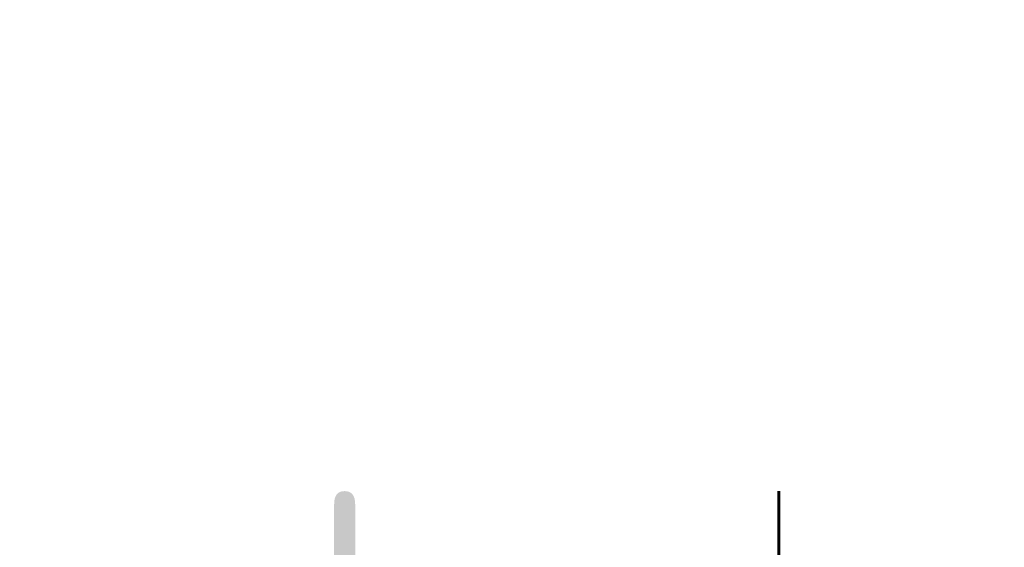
# Model space of a CAD drawing. Header units: millimetres. Extents: x 16720 to 74016, y 25810 to 81213.
# Tile 70 of 256: x 32396 to 32452, y 30970 to 31000. Entities that reach past the tile are written whole.
import ezdxf
from ezdxf import colors
from ezdxf.entities.mleader import LeaderData, LeaderLine
from ezdxf.math import Vec2, Vec3

# ---------------------------------------------------------------- set-up
doc = ezdxf.new("R2010")
doc.units = ezdxf.units.MM
doc.layers.add('_OPISY', color=110, linetype='Continuous', lineweight=9)
doc.styles.add('ROMANS', font='romans.shx', dxfattribs={"width": 0.8, "height": 17})

msp = doc.modelspace()

# ---------------------------------------------------------------- leaders
at = {"layer": '_OPISY'}
ml = msp.add_multileader_mtext('Standard', dxfattribs=at)
ml.set_content('{\\Fsimplex|c238;słupek stalowy do mocowania \\Pbramy przemysłowej }', color=256, style='ROMANS')
ml.set_leader_properties()
ml.build(insert=Vec2(0, 0))
ml.multileader.update_dxf_attribs({"dogleg_length": 4, "arrow_head_size": 6})
ctx = ml.context
ctx.base_point, ctx.char_height, ctx.arrow_head_size, ctx.landing_gap_size, ctx.plane_origin, ctx.plane_x_axis, ctx.plane_y_axis = Vec3(32371.045, 30964.19), 14, 6, 3, Vec3(32845.293, 30612.938), Vec3(1, 0, 0), Vec3(0, 1, 0)
ctx.text_align_type = 2
notes = []
notes.append((ctx, [(1, (1, 1, 0), (32366.471, 30964.19), (1, 0, 0), 4.574, [(0, [(32339.209, 31000.425)], 0, [])])]))
ctx.mtext.insert, ctx.mtext.text_direction, ctx.mtext.flow_direction = Vec3(32374.045, 30973.524), Vec3(1, 0, 0), 5
for ctx, leaders in notes:
    for number, flags, end, landing, length, lines in leaders:
        leader = LeaderData()
        leader.index, (leader.has_last_leader_line, leader.has_dogleg_vector, leader.attachment_direction) = number, flags
        leader.last_leader_point, leader.dogleg_vector, leader.dogleg_length = Vec3(end), Vec3(landing), length
        for number, points, colour, breaks in lines:
            line = LeaderLine()
            line.index, line.vertices, line.color, line.breaks = number, Vec3.list(points), colors.encode_raw_color(colour), breaks
            leader.lines.append(line)
        ctx.leaders.append(leader)

doc.saveas('drawing.dxf')
